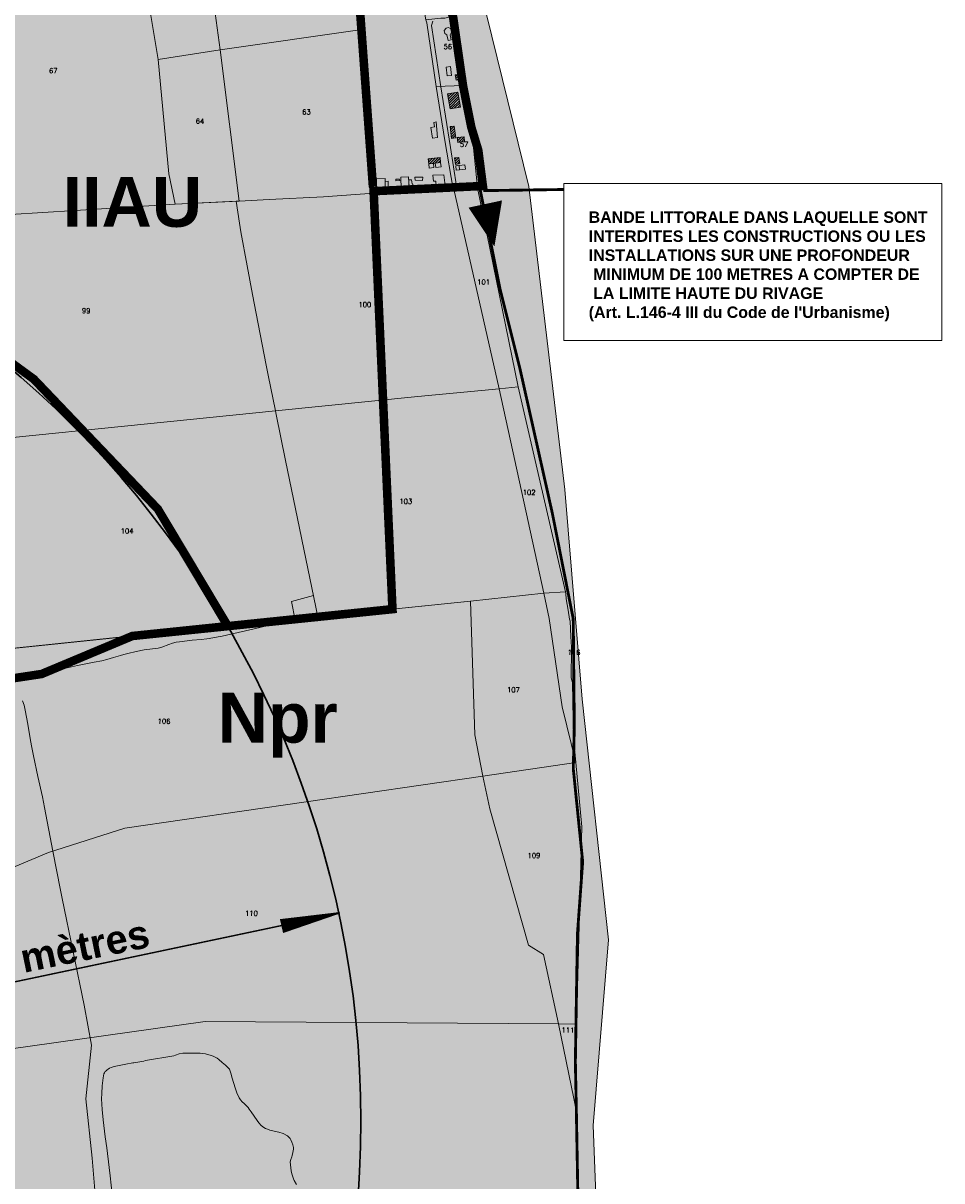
# Model space of a CAD drawing. Header units: metres. Extents: x 578835 to 593571, y 248557 to 255108.
# Tile 190 of 251: x 590361 to 591005, y 251964 to 252776. Entities that reach past the tile are written whole.
import ezdxf

# ---------------------------------------------------------------- set-up
doc = ezdxf.new("R2010")
doc.units = ezdxf.units.M
doc.linetypes.add('CACHEX2', pattern=[0.75, 0.5, -0.25])
doc.linetypes.add('SOLID_LINE', pattern=[0])
for name, color, linetype, lineweight in [('Cad-BATIMENT_BATI_LEGER13', 7, 'SOLID_LINE', 0), ('Cad-BATIMENT_BATI_PRIVE12', 7, 'SOLID_LINE', 0), ('Cad-BATIMENT_BATI_PRIVE12_HACH', 7, 'SOLID_LINE', 0), ('Cad-HYDROGRAPHI_COURS_D_EAU28', 5, 'SOLID_LINE', 0), ('Cad-PARCELLAIRE_PARCELLE1', 250, 'SOLID_LINE', 0), ('Cad-RESEAU_ROUT_LIMITE_DE_VOIE_P23', 8, 'SOLID_LINE', 0), ('Cad-TOPONYMIE_NUMERO_DE_PARCELL182', 250, 'SOLID_LINE', 0), ('Cercle SEVESO URG', 1, 'Continuous', 30), ('PLU', 7, 'CACHEX2', 5), ('PPRI global - contour', 152, 'Continuous', 5), ('PPRI global - hachures', 152, 'Continuous', 5)]:
    doc.layers.add(name, color=color, linetype=linetype, lineweight=lineweight)
doc.layers.add('PLU nom', color=7, linetype='Continuous')
doc.styles.get("Standard").update_dxf_attribs({"font": 'arialbd_0.ttf', "height": 50})
doc.styles.add('TEXTSTYLE_45_11', font='txt.shx', dxfattribs={"oblique": 50})

msp = doc.modelspace()

# ---------------------------------------------------------------- hatches: boundary and pattern name
at = {"layer": 'Cad-BATIMENT_BATI_PRIVE12_HACH', "ltscale": 0.4}
h = msp.add_hatch(dxfattribs=at)
h.set_pattern_fill('ANSI31', color=256, scale=0.4, style=0)
h.paths.add_polyline_path([(590668.5, 252736.77), (590667.76, 252740.61), (590663.87, 252739.84), (590664.52, 252736.1)])
h = msp.add_hatch(dxfattribs=at)
h.set_pattern_fill('ANSI31', color=256, scale=0.4, style=0)
h.paths.add_polyline_path([(590667.5, 252717.29), (590665.7, 252727.85), (590658.47, 252726.67), (590660.18, 252716.12)])
h = msp.add_hatch(dxfattribs=at)
h.set_pattern_fill('ANSI31', color=256, scale=0.4, style=0)
h.paths.add_polyline_path([(590664.31, 252695.73), (590663.11, 252703.99), (590660.34, 252703.54), (590661.29, 252695.25)])
h = msp.add_hatch(dxfattribs=at)
h.set_pattern_fill('ANSI31', color=256, scale=0.4, style=0)
h.paths.add_polyline_path([(590670.39, 252692.9), (590670.02, 252696.44), (590665.19, 252696.03), (590665.56, 252692.49)])
h = msp.add_hatch(dxfattribs=at)
h.set_pattern_fill('ANSI31', color=256, scale=0.4, style=0)
h.paths.add_polyline_path([(590653.57, 252678.32), (590653.2, 252681.85), (590644.85, 252681.05), (590645.32, 252677.4)])
h = msp.add_hatch(dxfattribs=at)
h.set_pattern_fill('ANSI31', color=256, scale=0.4, style=0)
h.paths.add_polyline_path([(590667.08, 252677.58), (590666.45, 252681.98), (590663.44, 252681.61), (590663.98, 252677.09)])
at = {"layer": 'Cercle SEVESO URG', "ltscale": 0.4}
h = msp.add_hatch(dxfattribs=at)
h.set_pattern_fill('DOTS', color=256, scale=5, style=0)
h.set_pattern_definition([(0, (58.887, -148.445), (3.96875, 7.9375), [0, -7.9375])])
edge = h.paths.add_edge_path()
edge.add_arc((589909.36, 252003.97), 691.05, 0, 360)
at = {"layer": 'PPRI global - hachures', "ltscale": 0.4}
h = msp.add_hatch(dxfattribs=at)
h.set_pattern_fill('ANSI36', color=256, scale=2, style=0)
h.paths.add_polyline_path([(590715.48, 252661.55), (590674.88, 252827.13), (590651.85, 253015.75), (590611.25, 253128.7), (590566.14, 253332.28), (590550.78, 253375.05), (590509.09, 253485.81), (590446.56, 253660.17), (590381.71, 253843.97), (590366.81, 253890.83), (590136.32, 253884.05), (590145.76, 253877.26), (590161.12, 253856.43), (590166.6, 253838.88), (590189.64, 253827.91), (590220.36, 253837.78), (590246.69, 253831.2), (590268.63, 253807.08), (590275.21, 253774.18), (590245.59, 253719.35), (590208.29, 253693.03), (590170.99, 253688.64), (590130.4, 253698.51), (590113.94, 253706.19), (590099.68, 253731.41), (590099.68, 253751.15), (590119.43, 253769.79), (590131.5, 253788.44), (590131.5, 253810.37), (590122.72, 253834.49), (590096.39, 253854.23), (590061.28, 253854.23), (590030.57, 253849.85), (590005.33, 253861.91), (589983.66, 253879.57), (589453.41, 253863.98), (590027.98, 251920.34), (590783.75, 251684.82), (590783.72, 251685.19), (590768.38, 251803.29), (590760.71, 252002.68), (590771.45, 252133.06), (590753.03, 252301.77), (590740.76, 252449.02)])
h.paths.add_polyline_path([(590222.37, 253304.01), (590198.61, 253307.76), (590169.84, 253304.01), (590153.59, 253310.26), (590026.03, 253286.51), (590026.03, 253295.26), (590021.03, 253315.26), (590024.78, 253349.01), (590034.78, 253375.26), (590062.29, 253414.02), (590076.05, 253434.02), (590076.05, 253461.52), (590071.05, 253516.52), (590048.54, 253582.77), (590069.8, 253619.03), (590083.55, 253622.78), (590103.56, 253615.28), (590118.57, 253596.53), (590149.83, 253529.02), (590186.1, 253535.27), (590202.36, 253541.52), (590204.86, 253559.02), (590196.11, 253587.77), (590194.86, 253609.03), (590202.36, 253625.28), (590264.89, 253695.28), (590279.9, 253701.53), (590288.65, 253701.53), (590327.42, 253585.27), (590339.92, 253542.77), (590354.93, 253531.52), (590372.44, 253531.52), (590403.7, 253542.77), (590414.96, 253535.27), (590421.21, 253506.52), (590419.96, 253476.52), (590419.96, 253459.02), (590391.2, 253405.27), (590352.43, 253361.51), (590332.42, 253356.51), (590309.91, 253341.51), (590292.4, 253325.26), (590269.89, 253310.26), (590246.13, 253310.26)], flags=16)

# ---------------------------------------------------------------- linework, layer by layer
at = {"layer": 'Cad-BATIMENT_BATI_LEGER13'}
for points in [[(590660.25, 252768.07), (590661.24, 252769.94), (590660.72, 252772.24), (590659.17, 252773), (590657.39, 252772.62), (590656.13, 252770.96), (590656.55, 252768.88), (590657.94, 252767.99), (590658.93, 252764.06), (590660.95, 252764.57), (590660.95, 252764.57), (590660.25, 252768.07), (590660.25, 252768.07)], [(590660.25, 252768.07), (590661.24, 252769.94), (590660.72, 252772.24), (590659.17, 252773), (590657.39, 252772.62), (590656.13, 252770.96), (590656.55, 252768.88), (590657.94, 252767.99), (590658.93, 252764.06), (590660.95, 252764.57), (590660.95, 252764.57), (590660.25, 252768.07), (590660.25, 252768.07)], [(590661.26, 252739.51), (590660.41, 252745.68), (590657.39, 252745.31), (590658.08, 252739.12), (590661.26, 252739.51), (590661.26, 252739.51)], [(590661.26, 252739.51), (590660.41, 252745.68), (590657.39, 252745.31), (590658.08, 252739.12), (590661.26, 252739.51), (590661.26, 252739.51)], [(590651.43, 252695.87), (590650.42, 252706.82), (590648.8, 252706.46), (590649.22, 252703.49), (590646.71, 252702.94), (590647.93, 252695.35), (590651.43, 252695.87), (590651.43, 252695.87)], [(590651.43, 252695.87), (590650.42, 252706.82), (590648.8, 252706.46), (590649.22, 252703.49), (590646.71, 252702.94), (590647.93, 252695.35), (590651.43, 252695.87), (590651.43, 252695.87)], [(590648.93, 252674.81), (590648.59, 252677.79), (590645.32, 252677.4), (590645.66, 252674.42), (590648.93, 252674.81), (590648.93, 252674.81)], [(590648.93, 252674.81), (590648.59, 252677.79), (590645.32, 252677.4), (590645.66, 252674.42), (590648.93, 252674.81), (590648.93, 252674.81)], [(590653.99, 252675.35), (590653.57, 252678.32), (590649.82, 252677.9), (590650.15, 252674.91), (590653.99, 252675.35), (590653.99, 252675.35)], [(590653.99, 252675.35), (590653.57, 252678.32), (590649.82, 252677.9), (590650.15, 252674.91), (590653.99, 252675.35), (590653.99, 252675.35)], [(590666.95, 252673.21), (590666.61, 252676.19), (590666.58, 252676.52), (590664.32, 252676.11), (590664.5, 252672.9), (590666.95, 252673.21), (590666.95, 252673.21)], [(590666.95, 252673.21), (590666.61, 252676.19), (590666.58, 252676.52), (590664.32, 252676.11), (590664.5, 252672.9), (590666.95, 252673.21), (590666.95, 252673.21)], [(590671.03, 252673.67), (590670.6, 252676.75), (590666.61, 252676.19), (590666.95, 252673.21), (590671.03, 252673.67), (590671.03, 252673.67)], [(590671.03, 252673.67), (590670.6, 252676.75), (590666.61, 252676.19), (590666.95, 252673.21), (590671.03, 252673.67), (590671.03, 252673.67)], [(590614.74, 252659.77), (590614.7, 252667.23), (590608.63, 252666.83), (590608.58, 252659.58), (590614.74, 252659.77), (590614.74, 252659.77)], [(590614.74, 252659.77), (590614.7, 252667.23), (590608.63, 252666.83), (590608.58, 252659.58), (590614.74, 252659.77), (590614.74, 252659.77)], [(590631.62, 252660.08), (590631.01, 252668.28), (590625.59, 252668.04), (590625.95, 252659.94), (590631.62, 252660.08), (590631.62, 252660.08)], [(590631.62, 252660.08), (590631.01, 252668.28), (590625.59, 252668.04), (590625.95, 252659.94), (590631.62, 252660.08), (590631.62, 252660.08)], [(590640.95, 252665.77), (590641.01, 252668.01), (590635.56, 252668.11), (590635.67, 252665.88), (590640.95, 252665.77), (590640.95, 252665.77)], [(590640.95, 252665.77), (590641.01, 252668.01), (590635.56, 252668.11), (590635.67, 252665.88), (590640.95, 252665.77), (590640.95, 252665.77)], [(590656.75, 252662.32), (590655.79, 252669.71), (590648.06, 252669.49), (590648.5, 252665.19), (590650.22, 252665.33), (590650.51, 252661.9), (590656.75, 252662.32), (590656.75, 252662.32)], [(590656.75, 252662.32), (590655.79, 252669.71), (590648.06, 252669.49), (590648.5, 252665.19), (590650.22, 252665.33), (590650.51, 252661.9), (590656.75, 252662.32), (590656.75, 252662.32)], [(590616.81, 252659.83), (590616.77, 252665.18), (590614.71, 252665.11), (590614.74, 252659.77), (590616.81, 252659.83), (590616.81, 252659.83)], [(590616.81, 252659.83), (590616.77, 252665.18), (590614.71, 252665.11), (590614.74, 252659.77), (590616.81, 252659.83), (590616.81, 252659.83)], [(590624.87, 252665.86), (590624.71, 252666.74), (590622.16, 252666.75), (590622.09, 252665.63), (590624.87, 252665.86), (590624.87, 252665.86)], [(590624.87, 252665.86), (590624.71, 252666.74), (590622.16, 252666.75), (590622.09, 252665.63), (590624.87, 252665.86), (590624.87, 252665.86)], [(590634.25, 252660.19), (590634.07, 252663.3), (590633.57, 252663.36), (590633.25, 252666.13), (590631.19, 252666.17), (590631.62, 252660.08), (590634.25, 252660.19), (590634.25, 252660.19)], [(590634.25, 252660.19), (590634.07, 252663.3), (590633.57, 252663.36), (590633.25, 252666.13), (590631.19, 252666.17), (590631.62, 252660.08), (590634.25, 252660.19), (590634.25, 252660.19)]]:
    msp.add_lwpolyline(points, close=True, dxfattribs=at)
at = {"layer": 'Cad-BATIMENT_BATI_PRIVE12'}
for points in [[(590668.5, 252736.77), (590667.76, 252740.61), (590663.87, 252739.84), (590664.52, 252736.1), (590668.5, 252736.77), (590668.5, 252736.77)], [(590667.5, 252717.29), (590665.7, 252727.85), (590658.47, 252726.67), (590660.18, 252716.12), (590667.5, 252717.29), (590667.5, 252717.29)], [(590664.31, 252695.73), (590663.11, 252703.99), (590660.34, 252703.54), (590661.29, 252695.25), (590664.31, 252695.73), (590664.31, 252695.73)], [(590670.39, 252692.9), (590670.02, 252696.44), (590665.19, 252696.03), (590665.56, 252692.49), (590670.39, 252692.9), (590670.39, 252692.9)], [(590653.57, 252678.32), (590653.2, 252681.85), (590644.85, 252681.05), (590645.32, 252677.4), (590653.57, 252678.32), (590653.57, 252678.32)], [(590667.08, 252677.58), (590666.45, 252681.98), (590663.44, 252681.61), (590663.98, 252677.09), (590667.08, 252677.58), (590667.08, 252677.58)]]:
    msp.add_lwpolyline(points, close=True, dxfattribs=at)
at = {"layer": 'Cad-HYDROGRAPHI_COURS_D_EAU28'}
msp.add_lwpolyline([(590552.45, 251961.43), (590550.9, 251964.09), (590550.3, 251965.38), (590549.77, 251966.78), (590549.19, 251968.74), (590548.76, 251970.82), (590548.43, 251972.91), (590548.16, 251975.12), (590548.06, 251977.22), (590548.41, 251978.93), (590549.08, 251980.66), (590549.34, 251981.57), (590549.98, 251983.85), (590550.2, 251984.99), (590550.36, 251986.11), (590550.27, 251987.22), (590549.78, 251989.08), (590549.21, 251990.92), (590548.39, 251992.75), (590547.91, 251993.6), (590547.36, 251994.33), (590546.71, 251995.06), (590546.02, 251995.56), (590543.17, 251997.1), (590540.03, 251998.07), (590536.84, 251998.8), (590533.64, 251999.53), (590532.03, 252000.06), (590530.59, 252000.61), (590529.45, 252001.29), (590527.68, 252002.81), (590526.04, 252004.68), (590524.84, 252006.15), (590520.53, 252012.35), (590519.29, 252014.25), (590518.45, 252015.41), (590515.75, 252018.08), (590514.33, 252019.3), (590513.06, 252020.64), (590512.59, 252021.38), (590512.1, 252022.24), (590510.59, 252025.56), (590509.46, 252029.04), (590507.39, 252036), (590506.28, 252039.46), (590506.04, 252040.22), (590505.67, 252041.64), (590505.38, 252042.29), (590504.92, 252042.81), (590502.6, 252044.96), (590500.28, 252046.99), (590497.89, 252049.01), (590496.66, 252049.92), (590495.27, 252050.68), (590493.97, 252051.36), (590492.53, 252051.9), (590488.65, 252052.92), (590484.73, 252053.36), (590480.77, 252053.47), (590472.78, 252053.36), (590470.19, 252052.91), (590467.62, 252052.03), (590466.33, 252051.7), (590446.5, 252048.23), (590445.21, 252047.9), (590443.84, 252047.67), (590438.31, 252046.65), (590437.49, 252046.58), (590432.78, 252045.74), (590427.99, 252044.88), (590425.65, 252044.35), (590424.52, 252044.04), (590422.35, 252043.3), (590421.32, 252042.88), (590420.3, 252042.24), (590419.52, 252041.72), (590418.83, 252041.1), (590418.14, 252040.49), (590417.64, 252039.66), (590417.29, 252038.86), (590416.69, 252036.13), (590416, 252030.61), (590415.73, 252025.12), (590415.71, 252021.44), (590416.09, 252014.01), (590416.8, 252006.59), (590417.22, 252002.62), (590418.21, 251994.79), (590419.28, 251986.96), (590419.77, 251983.1), (590421.68, 251967.33), (590423.84, 251947.77)], dxfattribs=at)
at = {"layer": 'Cad-PARCELLAIRE_PARCELLE1'}
for points in [[(590593.85, 252835.81), (590591.79, 252863.06), (590590.85, 252870.22), (590588.33, 252886.4), (590588.3, 252886.85), (590569.22, 252882.34), (590570.38, 252868.6), (590562.78, 252866.85), (590562.35, 252868.93), (590555.56, 252867.46), (590513.91, 252858.92), (590512.4, 252868.94), (590466.79, 252858.51), (590471.35, 252825.01), (590478.74, 252790.29), (590490.9, 252793.78), (590493.95, 252793.69), (590498.92, 252757.33), (590598.6, 252771.78), (590593.85, 252835.81), (590593.85, 252835.81)], [(590438.57, 252852), (590466.79, 252858.51), (590471.35, 252825.01), (590478.74, 252790.29), (590490.9, 252793.78), (590493.95, 252793.69), (590498.92, 252757.33), (590455.46, 252750.75), (590438.57, 252852), (590438.57, 252852)], [(590278.2, 252636.89), (590292.94, 252638.03), (590316.54, 252639.69), (590328.75, 252640.61), (590397.07, 252644.7), (590467.26, 252649.08), (590462.74, 252670.43), (590455.46, 252750.75), (590438.57, 252852), (590397.58, 252842.62), (590356.64, 252833.37), (590295.16, 252819.59), (590243.38, 252806.96), (590252.56, 252763.82), (590264.95, 252701.99), (590278.2, 252636.89), (590278.2, 252636.89)], [(590632.46, 252841.31), (590632.62, 252840.32), (590620.1, 252838.14), (590623.49, 252818.7), (590636.13, 252820.21), (590638.51, 252805.69), (590643.12, 252778.55), (590643.96, 252776.39), (590650.53, 252731.8), (590656.54, 252693.85), (590662.32, 252659.67), (590641.86, 252658.93), (590606.75, 252656.86), (590598.6, 252771.78), (590593.85, 252835.81), (590628.99, 252841.34), (590632.46, 252841.31), (590632.46, 252841.31)], [(590669.45, 252732.4), (590667.76, 252740.61), (590661.49, 252777.65), (590660.83, 252780.72), (590656.46, 252779.68), (590653.75, 252779.56), (590643.12, 252778.55), (590643.96, 252776.39), (590650.53, 252731.8), (590669.45, 252732.4), (590669.45, 252732.4)], [(590512.18, 252651.32), (590498.92, 252757.33), (590598.6, 252771.78), (590606.75, 252656.86), (590571.37, 252654.2), (590533.27, 252652.32), (590512.18, 252651.32), (590512.18, 252651.32)], [(590467.26, 252649.08), (590512.18, 252651.32), (590498.92, 252757.33), (590455.46, 252750.75), (590462.74, 252670.43), (590467.26, 252649.08), (590467.26, 252649.08)], [(590662.32, 252659.67), (590656.54, 252693.85), (590650.53, 252731.8), (590669.45, 252732.4), (590674.27, 252712.4), (590679.55, 252660.57), (590662.9, 252659.71), (590662.32, 252659.67), (590662.32, 252659.67)], [(590537.64, 252504.09), (590532.64, 252529.08), (590531.23, 252536.09), (590524.03, 252572.5), (590521.49, 252585.89), (590517.82, 252605.86), (590513.42, 252629.79), (590512.41, 252635.74), (590510.12, 252651.25), (590512.18, 252651.32), (590533.27, 252652.32), (590571.37, 252654.2), (590606.75, 252656.86), (590641.86, 252658.93), (590662.32, 252659.67), (590662.9, 252659.71), (590694.7, 252519.6), (590637.61, 252514.22), (590537.64, 252504.09), (590537.64, 252504.09)], [(590662.9, 252659.71), (590679.55, 252660.57), (590708.02, 252520.95), (590694.7, 252519.6), (590662.9, 252659.71), (590662.9, 252659.71)], [(590537.64, 252504.09), (590532.64, 252529.08), (590531.23, 252536.09), (590524.03, 252572.5), (590521.49, 252585.89), (590517.82, 252605.86), (590513.42, 252629.79), (590512.41, 252635.74), (590510.12, 252651.25), (590467.26, 252649.08), (590397.07, 252644.7), (590328.75, 252640.61), (590316.54, 252639.69), (590292.94, 252638.03), (590306.12, 252567.9), (590311.54, 252537.93), (590315.55, 252517.86), (590320.3, 252495.86), (590323.15, 252482.5), (590461.71, 252496.45), (590537.64, 252504.09), (590537.64, 252504.09)], [(590694.7, 252519.6), (590725.94, 252376.31), (590741.2, 252377.27), (590708.02, 252520.95), (590694.7, 252519.6), (590694.7, 252519.6)], [(590537.64, 252504.09), (590538.19, 252501.57), (590544.79, 252469.24), (590567.5, 252359.58), (590674.48, 252370.63), (590725.94, 252376.31), (590694.7, 252519.6), (590637.61, 252514.22), (590537.64, 252504.09), (590537.64, 252504.09)], [(590537.64, 252504.09), (590461.71, 252496.45), (590323.15, 252482.5), (590326.23, 252468.6), (590333.78, 252428.89), (590339.37, 252399.92), (590351.01, 252337.26), (590567.5, 252359.58), (590544.79, 252469.24), (590538.19, 252501.57), (590537.64, 252504.09), (590537.64, 252504.09)], [(590725.94, 252376.31), (590729.85, 252358.36), (590738.8, 252296.35), (590748.45, 252257.37), (590683.22, 252247.85), (590677.71, 252276.92), (590674.48, 252370.63), (590725.94, 252376.31), (590725.94, 252376.31)], [(590748.45, 252257.37), (590738.8, 252296.35), (590729.85, 252358.36), (590725.94, 252376.31), (590741.2, 252377.27), (590741.41, 252375.73), (590741.62, 252372.18), (590743.03, 252364.38), (590744.07, 252357.9), (590744.44, 252356.48), (590744.91, 252345.92), (590745.39, 252338.39), (590745.51, 252334.05), (590745.42, 252329.24), (590745.32, 252324.55), (590745.15, 252316.85), (590746.25, 252313.6), (590746.76, 252274.4), (590748.45, 252257.37), (590748.45, 252257.37)], [(590674.48, 252370.63), (590677.71, 252276.92), (590683.22, 252247.85), (590431.97, 252211.44), (590378.35, 252194.31), (590280.09, 252153.12), (590247.91, 252142.71), (590234.24, 252223.6), (590230.41, 252248.48), (590224.24, 252299.01), (590212.65, 252323), (590443.6, 252346.87), (590674.48, 252370.63), (590674.48, 252370.63)], [(590748.45, 252257.37), (590752.76, 252212.26), (590749.04, 252073.93), (590736.26, 252073.96), (590725.79, 252122.8), (590715.18, 252129.26), (590688.04, 252224.95), (590683.22, 252247.85), (590748.45, 252257.37), (590748.45, 252257.37)], [(590683.22, 252247.85), (590688.04, 252224.95), (590715.18, 252129.26), (590725.79, 252122.8), (590736.26, 252073.96), (590488.28, 252075.74), (590313.85, 252051.18), (590308.88, 252050.54), (590294.39, 252089.33), (590280.09, 252153.12), (590378.35, 252194.31), (590431.97, 252211.44), (590683.22, 252247.85), (590683.22, 252247.85)], [(590748.96, 252012.5), (590736.26, 252073.96), (590749.04, 252073.93), (590748.22, 252048.67), (590748.96, 252012.5), (590748.96, 252012.5)]]:
    msp.add_lwpolyline(points, close=True, dxfattribs=at)
msp.add_lwpolyline([(590357.5, 251948.3), (590344.81, 251976.55), (590333.71, 252003.48), (590323.45, 252024.46), (590311.5, 252043.96), (590308.88, 252050.54), (590313.85, 252051.18), (590488.28, 252075.74), (590736.26, 252073.96), (590748.96, 252012.5), (590748.96, 252012.5), (590748.96, 252012.5), (590750.83, 251934.84)], dxfattribs=at)
at = {"layer": 'Cad-RESEAU_ROUT_LIMITE_DE_VOIE_P23'}
for points in [[(590665.08, 252659.95), (590664.76, 252661.87), (590660.48, 252688.89), (590657.11, 252710.94), (590653.79, 252731.56), (590647.08, 252774.47), (590648.2, 252777.57)], [(590564.38, 252374.63), (590549.02, 252370.33), (590551.44, 252357.24)], [(590354.11, 252313.97), (590374.73, 252319.8), (590377.06, 252320.43), (590388.47, 252323.11), (590394.63, 252324.6), (590398.73, 252325.54), (590410.55, 252327.81), (590415.79, 252328.79), (590419.27, 252329.57), (590424.11, 252330.99), (590428.92, 252332.5), (590431.35, 252333.17), (590434.18, 252333.89), (590439.89, 252335.2), (590445.61, 252336.36), (590451.45, 252337.08), (590453.4, 252337.34), (590455.31, 252337.71), (590457.87, 252338.43), (590462.91, 252340.18), (590465.44, 252341.03), (590468, 252341.73), (590470.25, 252342.18), (590479.31, 252343.3), (590485.49, 252343.79), (590489.61, 252344.16), (590491.19, 252344.37), (590497.44, 252345.56), (590500.26, 252346.13), (590511.49, 252348.62), (590521.82, 252351.06), (590528.7, 252352.64), (590532.68, 252353.5), (590548.61, 252356.74), (590551.77, 252357.33), (590567.51, 252359.6)], [(590360.27, 252300.73), (590361.3, 252297.52), (590362.05, 252294.22), (590363.86, 252284.2), (590365.53, 252274.15), (590366.46, 252269.14), (590367.93, 252261.97), (590371.03, 252247.67), (590374.08, 252233.34), (590375.61, 252225.74), (590381.51, 252195.28), (590386.8, 252167.83), (590387.89, 252161.95), (590403.33, 252087.22), (590408.67, 252059.11), (590404.58, 252021.34), (590408.98, 251979.8), (590411.91, 251946.12)]]:
    msp.add_lwpolyline(points, dxfattribs=at)
at = {"layer": 'Cercle SEVESO URG', "ltscale": 0.4}
msp.add_lwpolyline([(590541.93, 252142.62, 10, 1, 0), (590582.86, 252151.97, 1, 1, 0)], format="xyseb", dxfattribs=at)
at = {"layer": 'Cercle SEVESO URG', "ltscale": 0.4, "const_width": 1}
msp.add_lwpolyline([(589899.07, 252007.38), (590582.69, 252151.59)], dxfattribs=at)
at = {"layer": 'Cercle SEVESO URG', "ltscale": 0.4}
msp.add_circle((589907.67, 252005.76), 690, dxfattribs=at)
at = {"layer": 'PLU', "color": 7, "ltscale": 2, "const_width": 6}
for points in [[(590603.56, 252658.11), (590683.25, 252661.92), (590680.03, 252686.93), (590675.12, 252703.18), (590669.31, 252732.36), (590662.39, 252780.26), (590658.1, 252793.92), (590650.31, 252833.75), (590641.78, 252877.65), (590636.92, 252909.73), (590627.49, 252954.14), (590622.43, 252987.78), (590613.85, 253031.08), (590606.18, 253068.1)], [(590200.16, 252968.97), (590238.31, 252808.09), (590588.5, 252888.04), (590590.78, 252870.21), (590606.09, 252661.27)], [(590105.67, 252772.9), (590124.55, 252665.95), (590254.79, 252609.19), (590368.11, 252526.36), (590455.2, 252435.14), (590503.47, 252354.4)], [(590224.67, 252294.4), (590332.68, 252313.33), (590373.6, 252319.51), (590437.28, 252346.17), (590619.8, 252364.99), (590606.64, 252656.78)]]:
    msp.add_lwpolyline(points, dxfattribs=at)
at = {"layer": 'PLU', "color": 7, "linetype": 'Continuous', "ltscale": 2}
msp.add_lwpolyline([(590691.35, 252619.46, 0, 24, 0), (590684.94, 252649.25, 6, 6, 0)], format="xyseb", dxfattribs=at)
at = {"layer": 'PLU', "color": 7, "linetype": 'Continuous', "ltscale": 2, "const_width": 2}
for points in [[(590681.35, 252659.25), (590695.29, 252589.6), (590709.23, 252533.89), (590731.99, 252432.29), (590746.66, 252358.25), (590747.42, 252282.4), (590746.69, 252253.08), (590753.29, 252187.84), (590749.62, 252137.25), (590748.15, 252047.51), (590748.89, 252010.86), (590750.34, 251930.6)], [(590683.46, 252658.66), (590739.85, 252659.44)]]:
    msp.add_lwpolyline(points, dxfattribs=at)
at = {"layer": 'PLU', "color": 7, "linetype": 'Continuous', "ltscale": 2}
msp.add_lwpolyline([(590740, 252663.69), (591005.36, 252663.69), (591005.36, 252553.56), (590740, 252553.56)], close=True, dxfattribs=at)
at = {"layer": 'PPRI global - contour'}
msp.add_lwpolyline([(590768.38, 251803.29), (590760.71, 252002.68), (590771.45, 252133.06), (590753.03, 252301.77), (590740.76, 252449.02), (590715.48, 252661.55), (590674.88, 252827.13), (590651.85, 253015.75), (590611.25, 253128.7), (590566.14, 253332.28), (590550.78, 253375.05), (590509.09, 253485.81)], dxfattribs=at).dxf.unprotected_set("ltscale", 0)

# ---------------------------------------------------------------- texts
at = {"layer": 'Cad-TOPONYMIE_NUMERO_DE_PARCELL182', "style": 'TEXTSTYLE_45_11'}
for s, p in [('56', (590655.66, 252757.98)), ('67', (590378.71, 252741.04)), ('64', (590481.7, 252705.65)), ('63', (590556.41, 252712.13)), ('57', (590667.06, 252689.39)), ('101', (590679.27, 252592.87)), ('100', (590595.91, 252577.01)), ('99', (590401.84, 252572.65)), ('102', (590711.21, 252445.19)), ('103', (590624.65, 252438.87)), ('104', (590429.05, 252418.1)), ('116', (590742.72, 252332.97)), ('107', (590700.18, 252306.7)), ('106', (590455, 252284.63)), ('109', (590714.62, 252190.41)), ('110', (590516.33, 252149.79)), ('111', (590738.47, 252067.91))]:
    msp.add_text(s, height=3.491, rotation=359.58868, dxfattribs=at).set_placement(p)
at = {"layer": 'Cercle SEVESO URG', "ltscale": 0.4, "insert": (590303.69, 252118.41), "char_height": 20, "width": 437.7778, "attachment_point": 1, "rotation": 11.59199}
msp.add_mtext('690 mètres', dxfattribs=at)
at = {"layer": 'PLU', "color": 7, "insert": (590757.54, 252605.49), "char_height": 8, "width": 273.6691, "attachment_point": 4}
msp.add_mtext("BANDE LITTORALE DANS LAQUELLE SONT INTERDITES LES CONSTRUCTIONS OU LES INSTALLATIONS SUR UNE PROFONDEUR\\P MINIMUM DE 100 METRES A COMPTER DE\\P LA LIMITE HAUTE DU RIVAGE \\P(Art. L.146-4 III du Code de l'Urbanisme)", dxfattribs=at)
at = {"layer": 'PLU nom', "char_height": 35}
for s, insert, width, attachment_point in [('IIAU', (590437.32, 252668.26), 195.3422, 2), ('Npr', (590497.13, 252306.32), 1574.9689, 1)]:
    msp.add_mtext(s, dxfattribs=dict(at, insert=insert, width=width, attachment_point=attachment_point))

doc.saveas('drawing.dxf')
